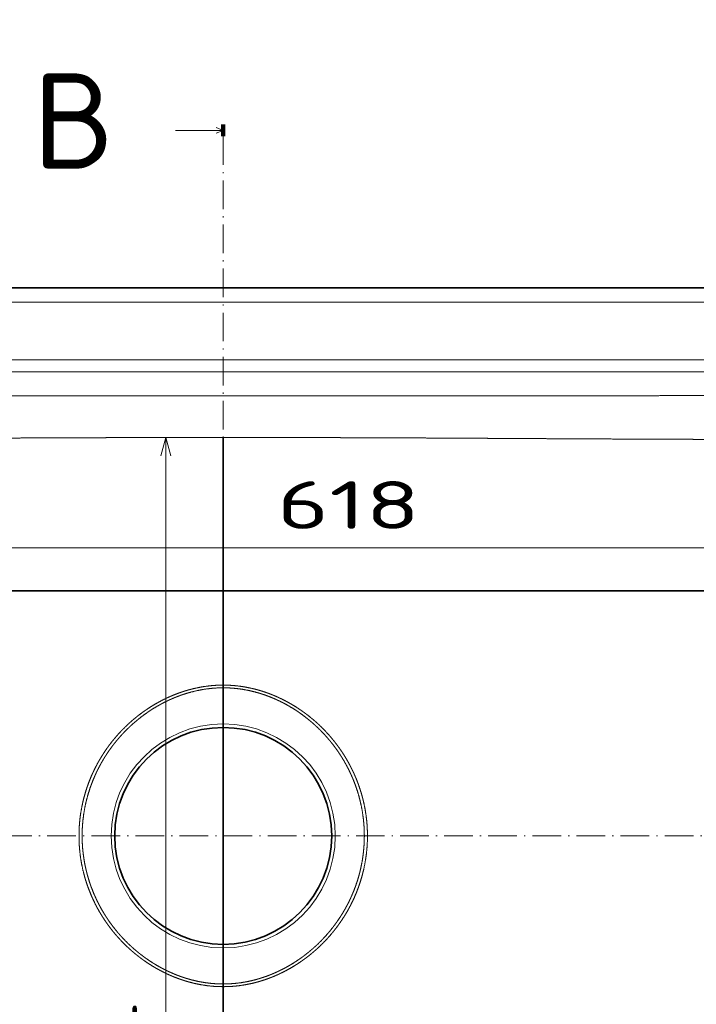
# Model space of a CAD drawing. Extents: x 14 to 739, y 19 to 581.
# Tile 4 of 8: x 165 to 236, y 207 to 311. Entities that reach past the tile are written whole.
import ezdxf
from ezdxf.enums import TextEntityAlignment as Align

# ---------------------------------------------------------------- set-up
doc = ezdxf.new("R2010")
doc.units = 0
doc.linetypes.add('DASHDOT', pattern=[18.5, 12, -3, 0.5, -3])
doc.layers.get('0').update_dxf_attribs({"lineweight": 13})
doc.styles.get("Standard").update_dxf_attribs({"font": 'isocp.shx'})
doc.dimstyles.get("Standard").update_dxf_attribs({"dimtxt": 2.5, "dimasz": 2.5, "dimexe": 1.25, "dimexo": 0.625, "dimtad": 1, "dimcen": 2.5, "dimadec": 0, "dimazin": 0, "dimtfac": 1, "dimtmove": 0, "dimatfit": 0, "dimfxl": 0, "dimarcsym": 0})

# ---------------------------------------------------------------- blocks, each defined once
blk = doc.blocks.new('*D')
at = {"color": 7, "lineweight": 13, "ltscale": 0.484852}
blk.add_line((92.19, 561.37), (77.55, 574.1), dxfattribs=at)
at = {"color": 7, "lineweight": 13}
for p, q in [((91.43, 562.62), (70.06, 562.62)), ((72.06, 499.12), (72.06, 562.62)), ((110.63, 549.03), (122.64, 520.98)), ((93.25, 500.37), (69.76, 480.23)), ((103.18, 499.12), (70.06, 499.12)), ((513.7, 462.36), (513.7, 490.67)), ((611.2, 462.36), (611.2, 490.67)), ((611.2, 488.67), (513.7, 488.67)), ((102.2, 480.99), (269.63, 480.99)), ((654.58, 447.77), (654.58, 478.41)), ((513.7, 469.59), (488.13, 469.59)), ((637.39, 469.65), (611.2, 469.65)), ((620.66, 460.36), (656.58, 460.36)), ((504.95, 458.36), (504.95, 362.61)), ((90.91, 420.11), (90.91, 449.79)), ((99.66, 420.11), (99.66, 449.79)), ((271.94, 420.11), (271.94, 448.83)), ((280.91, 420.11), (280.91, 448.83)), ((67, 447.79), (99.66, 447.79)), ((620.41, 447.77), (656.58, 447.77)), ((271.94, 446.83), (299.64, 446.83)), ((99.66, 420.11), (99.66, 442.13)), ((271.94, 420.11), (271.94, 442.13)), ((99.66, 440.13), (271.94, 440.13)), ((608.56, 437.43), (639.51, 438.03)), ((518.52, 407.12), (536.15, 433.76)), ((98.52, 416.86), (119.28, 427.69)), ((578.42, 423.08), (546.48, 423.08)), ((631.97, 419), (604.1, 420.46)), ((255.44, 418.11), (318.51, 418.11)), ((316.51, 360.46), (316.51, 418.11)), ((630.09, 386.12), (630.09, 411.19)), ((605.19, 406.19), (632.09, 406.19)), ((580.42, 403.14), (632.09, 403.14)), ((505.2, 395.11), (505.19, 347.87)), ((610.89, 395.1), (610.88, 347.86)), ((562.45, 387.2), (562.45, 362.61)), ((297.33, 355.46), (297.33, 383.77)), ((578.83, 380.55), (546.08, 380.55)), ((562.45, 364.61), (504.95, 364.61)), ((264.11, 364.25), (299.33, 364.25)), ((203.21, 360.46), (318.51, 360.46)), ((203.21, 360.46), (299.33, 360.46)), ((610.88, 349.86), (505.19, 349.87)), ((92.02, 337.7), (279.81, 337.7)), ((103.5, 269.89), (83.11, 304.42)), ((90.19, 282.44), (45.85, 282.44)), ((47.85, 167.49), (47.85, 282.44)), ((91.43, 167.49), (45.85, 167.49)), ((90.94, 167.99), (90.94, 125.61)), ((280.89, 167.99), (280.89, 125.61)), ((90.94, 127.61), (280.89, 127.61))]:
    blk.add_line(p, q, dxfattribs=at)
at = {"color": 7, "lineweight": 13, "ltscale": 0.483354}
for p, q in [((102.2, 498.33), (102.2, 478.99)), ((269.63, 498.33), (269.63, 478.99))]:
    blk.add_line(p, q, dxfattribs=at)
at = {"color": 7, "lineweight": 13, "ltscale": 0.230648}
for p, q in [((504.95, 462.36), (504.95, 471.59)), ((513.7, 462.36), (513.7, 471.59))]:
    blk.add_line(p, q, dxfattribs=at)
at = {"color": 7, "lineweight": 13, "ltscale": 0.232293}
for p, q in [((611.2, 462.36), (611.2, 471.65)), ((619.95, 462.36), (619.95, 471.65))]:
    blk.add_line(p, q, dxfattribs=at)
at = {"color": 7, "lineweight": 13, "ltscale": 0.191292}
for p, q in [((613.45, 443.18), (613.6, 435.53)), ((619.7, 443.3), (619.85, 435.65))]:
    blk.add_line(p, q, dxfattribs=at)
at = {"color": 7, "lineweight": 13, "ltscale": 0.498492}
for p, q in [((546.48, 405.14), (546.48, 425.08)), ((578.42, 405.14), (578.42, 425.08))]:
    blk.add_line(p, q, dxfattribs=at)
at = {"color": 7, "lineweight": 13, "ltscale": 0.407742}
for p, q in [((551.08, 394.86), (551.08, 378.55)), ((573.83, 394.86), (573.83, 378.55))]:
    blk.add_line(p, q, dxfattribs=at)
at = {"color": 5, "lineweight": 13}
for p, q in [((105, 366.24), (127.59, 383.79)), ((179.89, 183.16), (179.89, 266.72)), ((108.63, 255.15), (263.2, 255.15))]:
    blk.add_line(p, q, dxfattribs=at)
at = {"color": 7, "lineweight": 13, "ltscale": 0.422638}
for p, q in [((92.02, 352.61), (92.02, 335.7)), ((279.81, 352.61), (279.81, 335.7))]:
    blk.add_line(p, q, dxfattribs=at)
at = {"color": 5, "lineweight": 13, "ltscale": 0.150469}
for p, q in [((183.91, 266.72), (177.89, 266.72)), ((183.91, 183.16), (177.89, 183.16))]:
    blk.add_line(p, q, dxfattribs=at)
at = {"color": 5, "lineweight": 13, "ltscale": 0.11278}
for p, q in [((108.63, 252.63), (108.63, 257.15)), ((263.2, 252.63), (263.2, 257.15))]:
    blk.add_line(p, q, dxfattribs=at)
at = {"color": 7, "lineweight": 13}
for points in [[(89.44, 563.07), (91.24, 562.19), (90.12, 563.85)], [(72.58, 560.69), (72.06, 562.62), (71.54, 560.69)], [(111.87, 547.46), (110.63, 549.03), (110.91, 547.05)], [(71.54, 501.05), (72.06, 499.12), (72.58, 501.05)], [(91.17, 497.91), (92.3, 499.56), (90.5, 498.69)], [(515.63, 489.19), (513.7, 488.67), (515.63, 488.15)], [(609.27, 488.15), (611.2, 488.67), (609.27, 489.19)], [(104.13, 481.51), (102.2, 480.99), (104.13, 480.47)], [(267.7, 480.47), (269.63, 480.99), (267.7, 481.51)], [(506.88, 470.11), (504.95, 469.59), (506.88, 469.07)], [(511.77, 469.07), (513.7, 469.59), (511.77, 470.11)], [(613.13, 470.17), (611.2, 469.65), (613.13, 469.14)], [(618.02, 469.14), (619.95, 469.65), (618.02, 470.17)], [(655.1, 458.43), (654.58, 460.36), (654.06, 458.43)], [(654.06, 449.7), (654.58, 447.77), (655.1, 449.7)], [(92.85, 448.31), (90.91, 447.79), (92.85, 447.27)], [(97.73, 447.27), (99.66, 447.79), (97.73, 448.31)], [(273.87, 447.35), (271.94, 446.83), (273.87, 446.31)], [(278.98, 446.31), (280.91, 446.83), (278.98, 447.35)], [(101.6, 440.65), (99.66, 440.13), (101.6, 439.62)], [(270.01, 439.62), (271.94, 440.13), (270.01, 440.65)], [(611.64, 436.97), (613.56, 437.52), (611.62, 438)], [(621.73, 438.2), (619.81, 437.65), (621.75, 437.17)], [(548.42, 423.6), (546.48, 423.08), (548.42, 422.57)], [(576.49, 422.57), (578.42, 423.08), (576.49, 423.6)], [(607.14, 419.78), (609.1, 420.2), (607.19, 420.82)], [(614.05, 420.46), (612.09, 420.04), (613.99, 419.42)], [(101.1, 418.79), (99.63, 417.43), (101.58, 417.87)], [(317.03, 416.17), (316.51, 418.11), (316, 416.17)], [(519.15, 409.01), (518.52, 407.12), (520.02, 408.44)], [(629.57, 408.13), (630.09, 406.19), (630.61, 408.13)], [(630.61, 401.21), (630.09, 403.14), (629.57, 401.21)], [(549.14, 380.03), (551.08, 380.55), (549.14, 381.07)], [(575.76, 381.07), (573.83, 380.55), (575.76, 380.03)], [(296.81, 366.18), (297.33, 364.25), (297.84, 366.18)], [(506.88, 365.13), (504.95, 364.61), (506.88, 364.09)], [(560.52, 364.09), (562.45, 364.61), (560.52, 365.13)], [(316, 362.39), (316.51, 360.46), (317.03, 362.39)], [(297.84, 358.53), (297.33, 360.46), (296.81, 358.53)], [(507.13, 350.39), (505.19, 349.87), (507.13, 349.35)], [(608.95, 349.34), (610.88, 349.86), (608.95, 350.38)], [(93.95, 338.22), (92.02, 337.7), (93.95, 337.18)], [(277.87, 337.18), (279.81, 337.7), (277.87, 338.22)], [(48.37, 280.51), (47.85, 282.44), (47.33, 280.51)], [(100.17, 274.51), (101.59, 273.11), (101.06, 275.03)], [(47.33, 169.42), (47.85, 167.49), (48.37, 169.42)], [(92.87, 128.13), (90.94, 127.61), (92.87, 127.1)], [(278.96, 127.1), (280.89, 127.61), (278.96, 128.13)]]:
    blk.add_lwpolyline(points, dxfattribs=at)
at = {"color": 5, "lineweight": 13}
for points in [[(106.21, 367.83), (105, 366.24), (106.85, 367.01)], [(180.41, 264.79), (179.89, 266.72), (179.38, 264.79)], [(110.56, 255.66), (108.63, 255.15), (110.56, 254.63)], [(261.27, 254.63), (263.2, 255.15), (261.27, 255.66)], [(179.38, 185.09), (179.89, 183.16), (180.41, 185.09)]]:
    blk.add_lwpolyline(points, dxfattribs=at)
at = {"color": 7, "lineweight": 13}
for s, height, rotation, p, p2 in [('R', 7, 318.9927, (78.86, 575.61), (83.44, 571.62)), ('5', 7, 318.9927, (84.2, 570.96), (88.78, 566.98)), ('R', 7, 293.1866, (116.37, 540.71), (118.76, 535.13)), ('254', 7, 90, (70.06, 520.36), (70.06, 541.38)), ('50', 7, 293.1866, (119.15, 534.21), (124.48, 521.76)), ('390', 7, 360, (551.94, 490.67), (572.96, 490.67)), ('5', 7, 40.6149, (73.83, 486.35), (78.44, 490.3)), ('R', 7, 40.6149, (68.46, 481.75), (73.07, 485.7)), ('35', 7, 360, (488.13, 471.59), (501.67, 471.59)), ('35', 7, 360, (623.85, 471.65), (637.39, 471.65)), ('50', 7, 90, (652.58, 464.87), (652.58, 478.41)), ('25', 7, 361.1126, (625.93, 439.77), (639.47, 440.03)), ('20', 5, 416.4963, (529.15, 426.79), (534.49, 434.86)), ('5', 7, 27.5571, (112.97, 426.65), (118.36, 429.46)), ('R', 7, 27.5571, (106.7, 423.38), (112.09, 426.19)), ('128', 7, 360, (551.94, 425.08), (572.96, 425.08)), ('R', 5, 416.4963, (526.2, 422.34), (528.59, 425.96)), ('12', 7, 357, (618.55, 421.71), (632.07, 421)), ('231', 7, 90, (314.51, 378.77), (314.51, 399.79)), ('12', 7, 90, (628.09, 386.12), (628.09, 399.66)), ('%%c', 7, 360, (552.61, 382.55), (557.74, 382.55)), ('89', 7, 360, (558.74, 382.55), (572.29, 382.55)), ('15', 7, 90, (295.33, 370.22), (295.33, 383.77)), ('230', 7, 360, (523.19, 366.61), (544.21, 366.61)), ('423', 7, 359.9929, (547.53, 351.87), (568.55, 351.86)), ('R', 7, 300.5541, (84.83, 305.44), (87.92, 300.21)), ('15', 7, 300.5541, (88.43, 299.35), (95.31, 287.68)), ('460', 7, 90, (45.85, 214.46), (45.85, 235.47))]:
    blk.add_text(s, height=height, rotation=rotation, dxfattribs=at).set_placement(p, p2, align=Align.FIT)
for s, p, p2 in [('670', (175.41, 482.99), (196.42, 482.99)), ('35', (67, 449.79), (80.54, 449.79)), ('35', (286.09, 448.83), (299.64, 448.83)), ('690', (175.29, 442.13), (196.31, 442.13)), ('750', (175.41, 339.7), (196.42, 339.7)), ('760', (175.41, 129.61), (196.42, 129.61))]:
    blk.add_text(s, height=7, dxfattribs=at).set_placement(p, p2, align=Align.FIT)
at = {"color": 5, "lineweight": 13}
for s, height, rotation, p, p2 in [('20', 7, 37.8565, (115.67, 377.06), (126.36, 385.37)), ('R', 7, 37.8565, (110.08, 372.72), (114.88, 376.44)), ('334', 5, 90, (177.89, 192.39), (177.89, 207.4))]:
    blk.add_text(s, height=height, rotation=rotation, dxfattribs=at).set_placement(p, p2, align=Align.FIT)
blk.add_text('618', height=5, dxfattribs=at).set_placement((191.55, 257.15), (206.56, 257.15), align=Align.FIT)
blk = doc.blocks.new('BLOCK1')
at = {"color": 7, "linetype": 'DASHDOT', "lineweight": 13}
blk.add_line((-443.8, -230), (417.61, -230), dxfattribs=at)
blk = doc.blocks.new('BLOCK2')
at = {"color": 7, "lineweight": 100, "ltscale": 0.125}
blk.add_line((0, 68.53), (0, 63.53), dxfattribs=at)
at = {"color": 7, "lineweight": 13}
blk.add_line((0, 66.03), (-20, 66.03), dxfattribs=at)
at = {"color": 7, "linetype": 'DASHDOT', "lineweight": 13}
blk.add_line((0, 63.53), (0, -547.06), dxfattribs=at)
at = {"color": 7, "lineweight": 13}
blk.add_lwpolyline([(-3, 64.78), (0, 66.03), (-3, 67.27)], dxfattribs=at)
blk.add_text('B', height=40, dxfattribs=at).set_placement((-80, 50), (-45.3, 50), align=Align.FIT)
blk = doc.blocks.new('BLOCK4')
at = {"color": 7, "lineweight": 35}
for q in [(-374.89, 0), (374.89, 0)]:
    blk.add_line((0, 0), q, dxfattribs=at)
at = {"color": 7, "lineweight": 13}
for p, q in [((374.91, -6), (-374.91, -6)), ((-329.6, -30.26), (329.6, -30.26)), ((-329.6, -35.25), (0, -35.25)), ((329.6, -35.25), (0, -35.25))]:
    blk.add_line(p, q, dxfattribs=at)
blk.add_circle((0, -230), 47, dxfattribs=at)
at = {"color": 7, "lineweight": 35}
blk.add_circle((0, -230), 45.5, dxfattribs=at)
at = {"color": 7, "lineweight": 13}
for points, knots in [([(-313.3, -45.01), (-311.62, -45.01), (-309.94, -45.02), (-308.25, -45.02), (-304.81, -45.03), (-301.38, -45.04), (-299.98, -45.04), (-296.55, -45.05), (-293.11, -45.06), (-291.43, -45.06), (-288.14, -45.07), (-284.84, -45.08), (-282.9, -45.08), (-270.23, -45.11), (-257.57, -45.14), (-246.1, -45.17), (-231.17, -45.2), (-216.32, -45.23), (-212.42, -45.24), (-208.13, -45.25), (-203.84, -45.25), (-203.44, -45.26), (-201.85, -45.26), (-200.26, -45.26), (-199.07, -45.26), (-197.14, -45.27), (-195.22, -45.27), (-194.18, -45.27), (-188.38, -45.28), (-182.58, -45.29), (-177.53, -45.3), (-169.63, -45.31), (-161.76, -45.32), (-158.79, -45.33), (-154.12, -45.33), (-149.46, -45.34), (-147.72, -45.34), (-140.51, -45.35), (-133.34, -45.35), (-128.62, -45.36), (-121.3, -45.36), (-114.03, -45.37), (-112.17, -45.37), (-108.34, -45.37), (-104.52, -45.37), (-102.36, -45.37), (-98.14, -45.37), (-93.92, -45.37), (-91.57, -45.37), (-88.52, -45.37), (-85.48, -45.37), (-85.27, -45.37), (-83.93, -45.37), (-82.59, -45.37), (-82.12, -45.37), (-76.84, -45.37), (-71.58, -45.37), (-67.28, -45.37), (-61.67, -45.37), (-56.07, -45.36), (-54.98, -45.36), (-53.12, -45.36), (-51.27, -45.36), (-50.01, -45.36), (-48.13, -45.36), (-46.25, -45.36), (-45.27, -45.36), (-42.38, -45.36), (-39.48, -45.36), (-37.36, -45.35), (-35.04, -45.35), (-32.72, -45.35), (-31.82, -45.35), (-30.94, -45.35), (-30.06, -45.35), (-29.57, -45.35), (-27.96, -45.35), (-26.36, -45.35), (-25.91, -45.35), (-21.26, -45.35), (-16.6, -45.35), (-13.06, -45.34), (-8.91, -45.34), (-4.76, -45.34), (-4.17, -45.34), (-3.28, -45.34), (-2.39, -45.34), (-2.09, -45.34), (-1.5, -45.34), (-0.9, -45.34), (-0.59, -45.34), (-0.3, -45.34), (0, -45.34)], [0, 0, 0, 0, 0, 0, 12.592315, 12.592315, 12.592315, 25.726863, 25.726863, 25.726863, 38.319177, 38.319177, 38.319177, 50.427059, 50.427059, 50.427059, 133.372904, 133.372904, 133.372904, 162.980771, 162.980771, 162.980771, 166.01128, 166.01128, 166.01128, 175.102805, 175.102805, 175.102805, 180.708441, 180.708441, 180.708441, 219.537365, 219.537365, 219.537365, 241.612509, 241.612509, 241.612509, 255.854671, 255.854671, 255.854671, 298.053153, 298.053153, 298.053153, 313.685624, 313.685624, 313.685624, 328.69527, 328.69527, 328.69527, 347.574427, 347.574427, 347.574427, 353.22857, 353.22857, 353.22857, 358.352921, 358.352921, 358.352921, 396.024429, 396.024429, 396.024429, 403.736284, 403.736284, 403.736284, 411.105775, 411.105775, 411.105775, 419.037846, 419.037846, 419.037846, 434.579504, 434.579504, 434.579504, 437.717478, 437.717478, 437.717478, 441.681626, 441.681626, 441.681626, 450.665475, 450.665475, 450.665475, 479.19048, 479.19048, 479.19048, 483.944664, 483.944664, 483.944664, 486.32177, 486.32177, 486.32177, 488.698875, 488.698875, 488.698875, 488.698875, 488.698875, 488.698875]), ([(313.3, -45.01), (311.62, -45.01), (309.94, -45.02), (308.25, -45.02), (304.81, -45.03), (301.38, -45.04), (299.98, -45.04), (296.55, -45.05), (293.11, -45.06), (291.43, -45.06), (288.14, -45.07), (284.84, -45.08), (282.9, -45.08), (270.23, -45.11), (257.57, -45.14), (246.1, -45.17), (231.17, -45.2), (216.32, -45.23), (212.42, -45.24), (208.13, -45.25), (203.84, -45.25), (203.44, -45.26), (201.85, -45.26), (200.26, -45.26), (199.07, -45.26), (197.14, -45.27), (195.22, -45.27), (194.18, -45.27), (188.38, -45.28), (182.58, -45.29), (177.53, -45.3), (169.63, -45.31), (161.76, -45.32), (158.79, -45.33), (154.12, -45.33), (149.46, -45.34), (147.72, -45.34), (140.51, -45.35), (133.34, -45.35), (128.62, -45.36), (121.3, -45.36), (114.03, -45.37), (112.17, -45.37), (108.34, -45.37), (104.52, -45.37), (102.36, -45.37), (98.14, -45.37), (93.92, -45.37), (91.57, -45.37), (88.52, -45.37), (85.48, -45.37), (85.27, -45.37), (83.93, -45.37), (82.59, -45.37), (82.12, -45.37), (76.84, -45.37), (71.58, -45.37), (67.28, -45.37), (61.67, -45.37), (56.07, -45.36), (54.98, -45.36), (53.12, -45.36), (51.27, -45.36), (50.01, -45.36), (48.13, -45.36), (46.25, -45.36), (45.27, -45.36), (42.38, -45.36), (39.48, -45.36), (37.36, -45.35), (35.04, -45.35), (32.72, -45.35), (31.82, -45.35), (30.94, -45.35), (30.06, -45.35), (29.57, -45.35), (27.96, -45.35), (26.36, -45.35), (25.91, -45.35), (21.26, -45.35), (16.6, -45.35), (13.06, -45.34), (8.91, -45.34), (4.76, -45.34), (4.17, -45.34), (3.28, -45.34), (2.39, -45.34), (2.09, -45.34), (1.5, -45.34), (0.9, -45.34), (0.59, -45.34), (0.3, -45.34), (0, -45.34)], [0, 0, 0, 0, 0, 0, 12.592315, 12.592315, 12.592315, 25.726863, 25.726863, 25.726863, 38.319177, 38.319177, 38.319177, 50.427059, 50.427059, 50.427059, 133.372904, 133.372904, 133.372904, 162.980771, 162.980771, 162.980771, 166.01128, 166.01128, 166.01128, 175.102805, 175.102805, 175.102805, 180.708441, 180.708441, 180.708441, 219.537365, 219.537365, 219.537365, 241.612509, 241.612509, 241.612509, 255.854671, 255.854671, 255.854671, 298.053153, 298.053153, 298.053153, 313.685624, 313.685624, 313.685624, 328.69527, 328.69527, 328.69527, 347.574427, 347.574427, 347.574427, 353.22857, 353.22857, 353.22857, 358.352921, 358.352921, 358.352921, 396.024429, 396.024429, 396.024429, 403.736284, 403.736284, 403.736284, 411.105775, 411.105775, 411.105775, 419.037846, 419.037846, 419.037846, 434.579504, 434.579504, 434.579504, 437.717478, 437.717478, 437.717478, 441.681626, 441.681626, 441.681626, 450.665475, 450.665475, 450.665475, 479.19048, 479.19048, 479.19048, 483.944664, 483.944664, 483.944664, 486.32177, 486.32177, 486.32177, 488.698875, 488.698875, 488.698875, 488.698875, 488.698875, 488.698875]), ([(-309.24, -63.83), (-305.54, -63.82), (-301.83, -63.82), (-300.05, -63.82), (-294.5, -63.82), (-288.95, -63.81), (-288.07, -63.81), (-284.56, -63.81), (-281.05, -63.8), (-279.4, -63.8), (-271.13, -63.79), (-262.88, -63.78), (-256.28, -63.77), (-242.36, -63.74), (-228.48, -63.71), (-221.22, -63.69), (-212.76, -63.67), (-204.33, -63.64), (-204.18, -63.64), (-202.13, -63.63), (-200.08, -63.62), (-199.21, -63.62), (-197.54, -63.61), (-195.88, -63.61), (-194.71, -63.6), (-188.05, -63.58), (-181.41, -63.55), (-175.58, -63.53), (-166.85, -63.49), (-158.17, -63.45), (-155.26, -63.43), (-148.93, -63.4), (-142.63, -63.37), (-139.12, -63.35), (-133.17, -63.32), (-127.24, -63.29), (-124.73, -63.27), (-120.87, -63.25), (-117.02, -63.23), (-115.68, -63.22), (-113.02, -63.2), (-110.37, -63.19), (-108.91, -63.18), (-103.82, -63.15), (-98.74, -63.12), (-94.96, -63.1), (-90.4, -63.08), (-85.85, -63.06), (-85.23, -63.05), (-83.65, -63.04), (-82.08, -63.04), (-81.47, -63.03), (-77.69, -63.02), (-73.93, -63), (-71.37, -62.99), (-67.17, -62.97), (-62.96, -62.96), (-61.75, -62.95), (-59.29, -62.94), (-56.84, -62.93), (-55.72, -62.93), (-53.31, -62.92), (-50.9, -62.92), (-49.55, -62.91), (-47.16, -62.91), (-44.78, -62.9), (-43.57, -62.9), (-40.97, -62.9), (-38.36, -62.89), (-36.69, -62.89), (-34.57, -62.89), (-32.44, -62.89), (-31.71, -62.88), (-30.26, -62.88), (-28.81, -62.88), (-28.09, -62.88), (-26.62, -62.88), (-25.15, -62.88), (-24.51, -62.88), (-19.48, -62.87), (-14.44, -62.87), (-10.15, -62.87), (-5.68, -62.87), (-1.22, -62.87), (-1.08, -62.87), (-0.77, -62.87), (-0.46, -62.87), (-0.3, -62.87), (-0.15, -62.87), (0, -62.87)], [0, 0, 0, 0, 0, 0, 27.700674, 27.700674, 27.700674, 41.559225, 41.559225, 41.559225, 53.96888, 53.96888, 53.96888, 103.49237, 103.49237, 103.49237, 158.614503, 158.614503, 158.614503, 167.558108, 167.558108, 167.558108, 174.181073, 174.181073, 174.181073, 180.223645, 180.223645, 180.223645, 224.997871, 224.997871, 224.997871, 247.325105, 247.325105, 247.325105, 274.191137, 274.191137, 274.191137, 293.962558, 293.962558, 293.962558, 304.616264, 304.616264, 304.616264, 315.018426, 315.018426, 315.018426, 345.233318, 345.233318, 345.233318, 351.53499, 351.53499, 351.53499, 357.847163, 357.847163, 357.847163, 382.015018, 382.015018, 382.015018, 391.831428, 391.831428, 391.831428, 401.834519, 401.834519, 401.834519, 411.35696, 411.35696, 411.35696, 421.17337, 421.17337, 421.17337, 432.464218, 432.464218, 432.464218, 438.327133, 438.327133, 438.327133, 444.190047, 444.190047, 444.190047, 450.225256, 450.225256, 450.225256, 484.909101, 484.909101, 484.909101, 486.169154, 486.169154, 486.169154, 487.390243, 487.390243, 487.390243, 487.390243, 487.390243, 487.390243]), ([(309.24, -63.83), (305.54, -63.82), (301.83, -63.82), (300.05, -63.82), (294.5, -63.82), (288.95, -63.81), (288.07, -63.81), (284.56, -63.81), (281.05, -63.8), (279.4, -63.8), (271.13, -63.79), (262.88, -63.78), (256.28, -63.77), (242.36, -63.74), (228.48, -63.71), (221.22, -63.69), (212.76, -63.67), (204.33, -63.64), (204.18, -63.64), (202.13, -63.63), (200.08, -63.62), (199.21, -63.62), (197.54, -63.61), (195.88, -63.61), (194.71, -63.6), (188.05, -63.58), (181.41, -63.55), (175.58, -63.53), (166.85, -63.49), (158.17, -63.45), (155.26, -63.43), (148.93, -63.4), (142.63, -63.37), (139.12, -63.35), (133.17, -63.32), (127.24, -63.29), (124.73, -63.27), (120.87, -63.25), (117.02, -63.23), (115.68, -63.22), (113.02, -63.2), (110.37, -63.19), (108.91, -63.18), (103.82, -63.15), (98.74, -63.12), (94.96, -63.1), (90.4, -63.08), (85.85, -63.06), (85.23, -63.05), (83.65, -63.04), (82.08, -63.04), (81.47, -63.03), (77.69, -63.02), (73.93, -63), (71.37, -62.99), (67.17, -62.97), (62.96, -62.96), (61.75, -62.95), (59.29, -62.94), (56.84, -62.93), (55.72, -62.93), (53.31, -62.92), (50.9, -62.92), (49.55, -62.91), (47.16, -62.91), (44.78, -62.9), (43.57, -62.9), (40.97, -62.9), (38.36, -62.89), (36.69, -62.89), (34.57, -62.89), (32.44, -62.89), (31.71, -62.88), (30.26, -62.88), (28.81, -62.88), (28.09, -62.88), (26.62, -62.88), (25.15, -62.88), (24.51, -62.88), (19.48, -62.87), (14.44, -62.87), (10.15, -62.87), (5.68, -62.87), (1.22, -62.87), (1.08, -62.87), (0.77, -62.87), (0.46, -62.87), (0.3, -62.87), (0.15, -62.87), (0, -62.87)], [0, 0, 0, 0, 0, 0, 27.700674, 27.700674, 27.700674, 41.559225, 41.559225, 41.559225, 53.96888, 53.96888, 53.96888, 103.49237, 103.49237, 103.49237, 158.614503, 158.614503, 158.614503, 167.558108, 167.558108, 167.558108, 174.181073, 174.181073, 174.181073, 180.223645, 180.223645, 180.223645, 224.997871, 224.997871, 224.997871, 247.325105, 247.325105, 247.325105, 274.191137, 274.191137, 274.191137, 293.962558, 293.962558, 293.962558, 304.616264, 304.616264, 304.616264, 315.018426, 315.018426, 315.018426, 345.233318, 345.233318, 345.233318, 351.53499, 351.53499, 351.53499, 357.847163, 357.847163, 357.847163, 382.015018, 382.015018, 382.015018, 391.831428, 391.831428, 391.831428, 401.834519, 401.834519, 401.834519, 411.35696, 411.35696, 411.35696, 421.17337, 421.17337, 421.17337, 432.464218, 432.464218, 432.464218, 438.327133, 438.327133, 438.327133, 444.190047, 444.190047, 444.190047, 450.225256, 450.225256, 450.225256, 484.909101, 484.909101, 484.909101, 486.169154, 486.169154, 486.169154, 487.390243, 487.390243, 487.390243, 487.390243, 487.390243, 487.390243]), ([(0, -166.74), (-1.78, -166.74), (-3.56, -166.81), (-5.3, -166.96), (-7.36, -167.22), (-9.39, -167.57), (-9.73, -167.63), (-10.3, -167.74), (-10.87, -167.86), (-11.1, -167.91), (-11.56, -168.01), (-12.02, -168.11), (-12.25, -168.16), (-13.28, -168.41), (-14.28, -168.67), (-15.06, -168.89), (-16.13, -169.21), (-17.18, -169.56), (-17.48, -169.66), (-17.94, -169.82), (-18.4, -169.98), (-18.55, -170.03), (-18.85, -170.14), (-19.16, -170.26), (-19.31, -170.31), (-20.87, -170.9), (-22.4, -171.54), (-23.71, -172.15), (-25.27, -172.91), (-26.78, -173.72), (-27.06, -173.87), (-27.64, -174.19), (-28.2, -174.51), (-28.49, -174.67), (-29.81, -175.45), (-31.09, -176.25), (-32.05, -176.89), (-33.13, -177.64), (-34.18, -178.41), (-34.31, -178.5), (-34.59, -178.71), (-34.87, -178.92), (-34.99, -179.01), (-36.39, -180.07), (-37.73, -181.17), (-38.88, -182.17), (-40.24, -183.43), (-41.55, -184.72), (-41.81, -184.98), (-42.95, -186.13), (-44.04, -187.31), (-44.85, -188.23), (-45.86, -189.44), (-46.83, -190.66), (-47.05, -190.94), (-47.73, -191.82), (-48.4, -192.73), (-48.84, -193.34), (-49.71, -194.61), (-50.54, -195.88), (-50.94, -196.53), (-51.53, -197.5), (-52.1, -198.48), (-52.29, -198.81), (-52.65, -199.46), (-53.01, -200.12), (-53.18, -200.46), (-54.08, -202.17), (-54.9, -203.92), (-55.53, -205.35), (-56.39, -207.5), (-57.15, -209.67), (-57.39, -210.4), (-57.86, -211.88), (-58.28, -213.36), (-58.48, -214.11), (-59.37, -217.69), (-60, -221.33), (-60.34, -224.21), (-60.5, -227.11), (-60.5, -230)], [0, 0, 0, 0, 0, 0, 20.937666, 20.937666, 20.937666, 25.131242, 25.131242, 25.131242, 28.028486, 28.028486, 28.028486, 30.925731, 30.925731, 30.925731, 41.014533, 41.014533, 41.014533, 45.231793, 45.231793, 45.231793, 47.379531, 47.379531, 47.379531, 49.52392, 49.52392, 49.52392, 69.372163, 69.372163, 69.372163, 74.112257, 74.112257, 74.112257, 78.835487, 78.835487, 78.835487, 96.382808, 96.382808, 96.382808, 99.112405, 99.112405, 99.112405, 101.83362, 101.83362, 101.83362, 126.55269, 126.55269, 126.55269, 132.687152, 132.687152, 132.687152, 153.823107, 153.823107, 153.823107, 160.165882, 160.165882, 160.165882, 173.668511, 173.668511, 173.668511, 187.558845, 187.558845, 187.558845, 194.474064, 194.474064, 194.474064, 201.389261, 201.389261, 201.389261, 230.237802, 230.237802, 230.237802, 244.762848, 244.762848, 244.762848, 259.462292, 259.462292, 259.462292, 314.658158, 314.658158, 314.658158, 314.658158, 314.658158, 314.658158]), ([(0, -167.87), (-1.99, -167.87), (-3.97, -167.97), (-5.92, -168.16), (-8.16, -168.48), (-10.37, -168.92), (-10.7, -168.99), (-11.26, -169.11), (-11.82, -169.24), (-12.06, -169.3), (-13.18, -169.57), (-14.28, -169.87), (-15.14, -170.12), (-16.14, -170.43), (-17.11, -170.76), (-17.26, -170.81), (-17.57, -170.92), (-17.86, -171.02), (-18.01, -171.08), (-18.31, -171.18), (-18.61, -171.29), (-18.76, -171.35), (-20.15, -171.88), (-21.52, -172.45), (-22.7, -172.98), (-24.41, -173.8), (-26.05, -174.67), (-26.6, -174.97), (-28.3, -175.93), (-29.94, -176.94), (-31.01, -177.64), (-32.16, -178.44), (-33.28, -179.26), (-33.41, -179.35), (-33.67, -179.54), (-33.93, -179.74), (-34.05, -179.83), (-34.38, -180.08), (-34.7, -180.33), (-34.89, -180.48), (-35.94, -181.31), (-36.96, -182.16), (-37.77, -182.86), (-38.79, -183.79), (-39.78, -184.73), (-40.03, -184.97), (-40.8, -185.72), (-41.55, -186.49), (-42.06, -187.02), (-43.06, -188.12), (-44.02, -189.22), (-44.5, -189.78), (-45.19, -190.63), (-45.87, -191.48), (-46.09, -191.77), (-46.52, -192.34), (-46.95, -192.92), (-47.17, -193.21), (-47.9, -194.23), (-48.61, -195.26), (-49.1, -196.01), (-49.77, -197.07), (-50.42, -198.15), (-50.61, -198.47), (-50.98, -199.11), (-51.34, -199.76), (-51.52, -200.09), (-51.88, -200.74), (-52.22, -201.4), (-52.39, -201.74), (-53.26, -203.46), (-54.05, -205.2), (-54.65, -206.62), (-55.75, -209.49), (-56.67, -212.4), (-57.09, -213.88), (-58.02, -217.62), (-58.66, -221.42), (-58.93, -223.72), (-59.13, -226.35), (-59.18, -228.99), (-59.19, -229.33), (-59.19, -229.66), (-59.19, -230)], [0, 0, 0, 0, 0, 0, 23.802285, 23.802285, 23.802285, 28.046237, 28.046237, 28.046237, 30.977434, 30.977434, 30.977434, 42.526968, 42.526968, 42.526968, 44.658957, 44.658957, 44.658957, 46.790947, 46.790947, 46.790947, 48.92293, 48.92293, 48.92293, 66.774706, 66.774706, 66.774706, 76.015471, 76.015471, 76.015471, 95.427039, 95.427039, 95.427039, 97.982669, 97.982669, 97.982669, 100.5383, 100.5383, 100.5383, 104.472352, 104.472352, 104.472352, 122.018432, 122.018432, 122.018432, 127.744463, 127.744463, 127.744463, 140.386948, 140.386948, 140.386948, 153.42264, 153.42264, 153.42264, 159.923589, 159.923589, 159.923589, 166.424537, 166.424537, 166.424537, 182.715845, 182.715845, 182.715845, 189.665106, 189.665106, 189.665106, 196.673688, 196.673688, 196.673688, 203.68227, 203.68227, 203.68227, 232.891433, 232.891433, 232.891433, 262.474797, 262.474797, 262.474797, 307.305528, 307.305528, 307.305528, 313.832829, 313.832829, 313.832829, 313.832829, 313.832829, 313.832829]), ([(0, -166.74), (1.78, -166.74), (3.56, -166.81), (5.3, -166.96), (7.36, -167.22), (9.39, -167.57), (9.73, -167.63), (10.3, -167.74), (10.87, -167.86), (11.1, -167.91), (11.56, -168.01), (12.02, -168.11), (12.25, -168.16), (13.28, -168.41), (14.28, -168.67), (15.06, -168.89), (16.13, -169.21), (17.18, -169.56), (17.48, -169.66), (17.94, -169.82), (18.4, -169.98), (18.55, -170.03), (18.85, -170.14), (19.16, -170.26), (19.31, -170.31), (20.87, -170.9), (22.4, -171.54), (23.71, -172.15), (25.27, -172.91), (26.78, -173.72), (27.06, -173.87), (27.64, -174.19), (28.2, -174.51), (28.49, -174.67), (29.81, -175.45), (31.09, -176.25), (32.05, -176.89), (33.13, -177.64), (34.18, -178.41), (34.31, -178.5), (34.59, -178.71), (34.87, -178.92), (34.99, -179.01), (36.39, -180.07), (37.73, -181.17), (38.88, -182.17), (40.24, -183.43), (41.55, -184.72), (41.81, -184.98), (42.95, -186.13), (44.04, -187.31), (44.85, -188.23), (45.86, -189.44), (46.83, -190.66), (47.05, -190.94), (47.73, -191.82), (48.4, -192.73), (48.84, -193.34), (49.71, -194.61), (50.54, -195.88), (50.94, -196.53), (51.53, -197.5), (52.1, -198.48), (52.29, -198.81), (52.65, -199.46), (53.01, -200.12), (53.18, -200.46), (54.08, -202.17), (54.9, -203.92), (55.53, -205.35), (56.39, -207.5), (57.15, -209.67), (57.39, -210.4), (57.86, -211.88), (58.28, -213.36), (58.48, -214.11), (59.37, -217.69), (60, -221.33), (60.34, -224.21), (60.5, -227.11), (60.5, -230)], [0, 0, 0, 0, 0, 0, 20.937666, 20.937666, 20.937666, 25.131242, 25.131242, 25.131242, 28.028486, 28.028486, 28.028486, 30.925731, 30.925731, 30.925731, 41.014533, 41.014533, 41.014533, 45.231793, 45.231793, 45.231793, 47.379531, 47.379531, 47.379531, 49.52392, 49.52392, 49.52392, 69.372163, 69.372163, 69.372163, 74.112257, 74.112257, 74.112257, 78.835487, 78.835487, 78.835487, 96.382808, 96.382808, 96.382808, 99.112405, 99.112405, 99.112405, 101.83362, 101.83362, 101.83362, 126.55269, 126.55269, 126.55269, 132.687152, 132.687152, 132.687152, 153.823107, 153.823107, 153.823107, 160.165882, 160.165882, 160.165882, 173.668511, 173.668511, 173.668511, 187.558845, 187.558845, 187.558845, 194.474064, 194.474064, 194.474064, 201.389261, 201.389261, 201.389261, 230.237802, 230.237802, 230.237802, 244.762848, 244.762848, 244.762848, 259.462292, 259.462292, 259.462292, 314.658158, 314.658158, 314.658158, 314.658158, 314.658158, 314.658158]), ([(0, -167.87), (1.99, -167.87), (3.97, -167.97), (5.92, -168.16), (8.16, -168.48), (10.37, -168.92), (10.7, -168.99), (11.26, -169.11), (11.82, -169.24), (12.06, -169.3), (13.18, -169.57), (14.28, -169.87), (15.14, -170.12), (16.14, -170.43), (17.11, -170.76), (17.26, -170.81), (17.57, -170.92), (17.86, -171.02), (18.01, -171.08), (18.31, -171.18), (18.61, -171.29), (18.76, -171.35), (20.15, -171.88), (21.52, -172.45), (22.7, -172.98), (24.41, -173.8), (26.05, -174.67), (26.6, -174.97), (28.3, -175.93), (29.94, -176.94), (31.01, -177.64), (32.16, -178.44), (33.28, -179.26), (33.41, -179.35), (33.67, -179.54), (33.93, -179.74), (34.05, -179.83), (34.38, -180.08), (34.7, -180.33), (34.89, -180.48), (35.94, -181.31), (36.96, -182.16), (37.77, -182.86), (38.79, -183.79), (39.78, -184.73), (40.03, -184.97), (40.8, -185.72), (41.55, -186.49), (42.06, -187.02), (43.06, -188.12), (44.02, -189.22), (44.5, -189.78), (45.19, -190.63), (45.87, -191.48), (46.09, -191.77), (46.52, -192.34), (46.95, -192.92), (47.17, -193.21), (47.9, -194.23), (48.61, -195.26), (49.1, -196.01), (49.77, -197.07), (50.42, -198.15), (50.61, -198.47), (50.98, -199.11), (51.34, -199.76), (51.52, -200.09), (51.88, -200.74), (52.22, -201.4), (52.39, -201.74), (53.26, -203.46), (54.05, -205.2), (54.65, -206.62), (55.75, -209.49), (56.67, -212.4), (57.09, -213.88), (58.02, -217.62), (58.66, -221.42), (58.93, -223.72), (59.13, -226.35), (59.18, -228.99), (59.19, -229.33), (59.19, -229.66), (59.19, -230)], [0, 0, 0, 0, 0, 0, 23.802285, 23.802285, 23.802285, 28.046237, 28.046237, 28.046237, 30.977434, 30.977434, 30.977434, 42.526968, 42.526968, 42.526968, 44.658957, 44.658957, 44.658957, 46.790947, 46.790947, 46.790947, 48.92293, 48.92293, 48.92293, 66.774706, 66.774706, 66.774706, 76.015471, 76.015471, 76.015471, 95.427039, 95.427039, 95.427039, 97.982669, 97.982669, 97.982669, 100.5383, 100.5383, 100.5383, 104.472352, 104.472352, 104.472352, 122.018432, 122.018432, 122.018432, 127.744463, 127.744463, 127.744463, 140.386948, 140.386948, 140.386948, 153.42264, 153.42264, 153.42264, 159.923589, 159.923589, 159.923589, 166.424537, 166.424537, 166.424537, 182.715845, 182.715845, 182.715845, 189.665106, 189.665106, 189.665106, 196.673688, 196.673688, 196.673688, 203.68227, 203.68227, 203.68227, 232.891433, 232.891433, 232.891433, 262.474797, 262.474797, 262.474797, 307.305528, 307.305528, 307.305528, 313.832829, 313.832829, 313.832829, 313.832829, 313.832829, 313.832829]), ([(0, -293.26), (-0.95, -293.26), (-1.9, -293.24), (-2.84, -293.2), (-5.02, -293.05), (-7.15, -292.8), (-8.35, -292.62), (-9.7, -292.38), (-11.04, -292.1), (-11.21, -292.07), (-11.61, -291.98), (-12.01, -291.89), (-12.24, -291.84), (-12.7, -291.73), (-13.16, -291.61), (-13.39, -291.56), (-14.39, -291.3), (-15.38, -291.02), (-16.12, -290.79), (-17.01, -290.5), (-17.89, -290.2), (-18.04, -290.15), (-18.34, -290.04), (-18.63, -289.94), (-18.78, -289.88), (-19.09, -289.77), (-19.41, -289.65), (-19.57, -289.59), (-21.3, -288.93), (-22.98, -288.2), (-24.43, -287.52), (-25.97, -286.73), (-27.47, -285.9), (-27.61, -285.82), (-27.91, -285.65), (-28.22, -285.48), (-28.36, -285.4), (-28.66, -285.22), (-28.96, -285.05), (-29.11, -284.96), (-29.83, -284.53), (-30.54, -284.09), (-31.09, -283.73), (-31.91, -283.19), (-32.71, -282.64), (-32.97, -282.46), (-33.51, -282.08), (-34.03, -281.7), (-34.29, -281.51), (-35.75, -280.43), (-37.15, -279.31), (-38.26, -278.37), (-39.57, -277.19), (-40.83, -275.99), (-41.08, -275.75), (-41.58, -275.26), (-42.07, -274.76), (-42.31, -274.51), (-43.43, -273.35), (-44.51, -272.16), (-45.31, -271.23), (-46.32, -270), (-47.29, -268.75), (-47.51, -268.46), (-47.96, -267.87), (-48.39, -267.27), (-48.6, -266.97), (-49.56, -265.62), (-50.47, -264.24), (-51.14, -263.17), (-52.17, -261.43), (-53.13, -259.66), (-53.48, -258.99), (-54.52, -256.91), (-55.47, -254.8), (-56.05, -253.37), (-56.87, -251.2), (-57.58, -249.01), (-57.81, -248.27), (-58.9, -244.53), (-59.7, -240.72), (-60.15, -237.63), (-60.44, -234.25), (-60.5, -230.86), (-60.5, -230.58), (-60.5, -230.29), (-60.5, -230)], [0, 0, 0, 0, 0, 0, 11.163534, 11.163534, 11.163534, 25.835797, 25.835797, 25.835797, 27.94797, 27.94797, 27.94797, 30.871763, 30.871763, 30.871763, 33.795556, 33.795556, 33.795556, 43.793458, 43.793458, 43.793458, 45.887052, 45.887052, 45.887052, 47.980645, 47.980645, 47.980645, 50.265667, 50.265667, 50.265667, 72.475041, 72.475041, 72.475041, 75.01859, 75.01859, 75.01859, 77.531652, 77.531652, 77.531652, 80.044716, 80.044716, 80.044716, 89.809568, 89.809568, 89.809568, 94.911716, 94.911716, 94.911716, 99.971462, 99.971462, 99.971462, 123.183672, 123.183672, 123.183672, 129.04182, 129.04182, 129.04182, 134.899968, 134.899968, 134.899968, 156.284118, 156.284118, 156.284118, 162.82295, 162.82295, 162.82295, 169.372178, 169.372178, 169.372178, 192.411867, 192.411867, 192.411867, 206.422205, 206.422205, 206.422205, 235.350214, 235.350214, 235.350214, 249.93043, 249.93043, 249.93043, 309.053825, 309.053825, 309.053825, 314.541074, 314.541074, 314.541074, 314.541074, 314.541074, 314.541074]), ([(0, -292.13), (-0.93, -292.13), (-1.87, -292.11), (-2.8, -292.06), (-4.76, -291.93), (-6.69, -291.7), (-7.71, -291.56), (-9.04, -291.34), (-10.37, -291.08), (-10.71, -291.01), (-11.27, -290.88), (-11.82, -290.76), (-12.05, -290.7), (-12.5, -290.59), (-12.95, -290.48), (-13.18, -290.42), (-14.17, -290.16), (-15.14, -289.88), (-15.88, -289.65), (-16.76, -289.37), (-17.62, -289.06), (-17.76, -289.02), (-18.05, -288.91), (-18.35, -288.8), (-18.5, -288.75), (-18.86, -288.61), (-19.22, -288.47), (-19.45, -288.39), (-21.11, -287.73), (-22.72, -287.02), (-24.06, -286.38), (-25.48, -285.64), (-26.88, -284.87), (-27.01, -284.79), (-27.3, -284.63), (-27.58, -284.47), (-27.72, -284.38), (-28, -284.22), (-28.29, -284.05), (-28.43, -283.97), (-29.29, -283.45), (-30.13, -282.92), (-30.81, -282.47), (-31.75, -281.84), (-32.67, -281.19), (-32.93, -281), (-33.33, -280.71), (-33.72, -280.41), (-33.86, -280.31), (-35.1, -279.37), (-36.31, -278.41), (-37.33, -277.53), (-38.57, -276.43), (-39.75, -275.3), (-39.99, -275.07), (-41.31, -273.78), (-42.57, -272.45), (-43.56, -271.35), (-44.73, -269.96), (-45.83, -268.56), (-46.05, -268.28), (-46.49, -267.7), (-46.92, -267.13), (-47.13, -266.84), (-48.1, -265.5), (-49.01, -264.15), (-49.69, -263.08), (-50.53, -261.69), (-51.32, -260.28), (-51.5, -259.96), (-51.85, -259.3), (-52.2, -258.64), (-52.37, -258.31), (-53.24, -256.59), (-54.03, -254.84), (-54.63, -253.42), (-55.46, -251.28), (-56.18, -249.12), (-56.41, -248.39), (-56.85, -246.92), (-57.24, -245.44), (-57.43, -244.69), (-58.13, -241.68), (-58.65, -238.63), (-58.93, -236.34), (-59.12, -233.69), (-59.18, -231.04), (-59.19, -230.69), (-59.19, -230.35), (-59.19, -230)], [0, 0, 0, 0, 0, 0, 11.191387, 11.191387, 11.191387, 23.795678, 23.795678, 23.795678, 28.026084, 28.026084, 28.026084, 30.961972, 30.961972, 30.961972, 33.89786, 33.89786, 33.89786, 43.955729, 43.955729, 43.955729, 46.110806, 46.110806, 46.110806, 48.219687, 48.219687, 48.219687, 51.280954, 51.280954, 51.280954, 72.282305, 72.282305, 72.282305, 74.736432, 74.736432, 74.736432, 77.151484, 77.151484, 77.151484, 79.566536, 79.566536, 79.566536, 92.062965, 92.062965, 92.062965, 97.194037, 97.194037, 97.194037, 99.907964, 99.907964, 99.907964, 121.900295, 121.900295, 121.900295, 127.634287, 127.634287, 127.634287, 153.288547, 153.288547, 153.288547, 159.782506, 159.782506, 159.782506, 166.276465, 166.276465, 166.276465, 189.510737, 189.510737, 189.510737, 196.52947, 196.52947, 196.52947, 203.548202, 203.548202, 203.548202, 232.739104, 232.739104, 232.739104, 247.440556, 247.440556, 247.440556, 262.322634, 262.322634, 262.322634, 307.153576, 307.153576, 307.153576, 313.868472, 313.868472, 313.868472, 313.868472, 313.868472, 313.868472]), ([(0, -293.26), (0.95, -293.26), (1.9, -293.24), (2.84, -293.2), (5.02, -293.05), (7.15, -292.8), (8.35, -292.62), (9.7, -292.38), (11.04, -292.1), (11.21, -292.07), (11.61, -291.98), (12.01, -291.89), (12.24, -291.84), (12.7, -291.73), (13.16, -291.61), (13.39, -291.56), (14.39, -291.3), (15.38, -291.02), (16.12, -290.79), (17.01, -290.5), (17.89, -290.2), (18.04, -290.15), (18.34, -290.04), (18.63, -289.94), (18.78, -289.88), (19.09, -289.77), (19.41, -289.65), (19.57, -289.59), (21.3, -288.93), (22.98, -288.2), (24.43, -287.52), (25.97, -286.73), (27.47, -285.9), (27.61, -285.82), (27.91, -285.65), (28.22, -285.48), (28.36, -285.4), (28.66, -285.22), (28.96, -285.05), (29.11, -284.96), (29.83, -284.53), (30.54, -284.09), (31.09, -283.73), (31.91, -283.19), (32.71, -282.64), (32.97, -282.46), (33.51, -282.08), (34.03, -281.7), (34.29, -281.51), (35.75, -280.43), (37.15, -279.31), (38.26, -278.37), (39.57, -277.19), (40.83, -275.99), (41.08, -275.75), (41.58, -275.26), (42.07, -274.76), (42.31, -274.51), (43.43, -273.35), (44.51, -272.16), (45.31, -271.23), (46.32, -270), (47.29, -268.75), (47.51, -268.46), (47.96, -267.87), (48.39, -267.27), (48.6, -266.97), (49.56, -265.62), (50.47, -264.24), (51.14, -263.17), (52.17, -261.43), (53.13, -259.66), (53.48, -258.99), (54.52, -256.91), (55.47, -254.8), (56.05, -253.37), (56.87, -251.2), (57.58, -249.01), (57.81, -248.27), (58.9, -244.53), (59.7, -240.72), (60.15, -237.63), (60.44, -234.25), (60.5, -230.86), (60.5, -230.58), (60.5, -230.29), (60.5, -230)], [0, 0, 0, 0, 0, 0, 11.163534, 11.163534, 11.163534, 25.835797, 25.835797, 25.835797, 27.94797, 27.94797, 27.94797, 30.871763, 30.871763, 30.871763, 33.795556, 33.795556, 33.795556, 43.793458, 43.793458, 43.793458, 45.887052, 45.887052, 45.887052, 47.980645, 47.980645, 47.980645, 50.265667, 50.265667, 50.265667, 72.475041, 72.475041, 72.475041, 75.01859, 75.01859, 75.01859, 77.531652, 77.531652, 77.531652, 80.044716, 80.044716, 80.044716, 89.809568, 89.809568, 89.809568, 94.911716, 94.911716, 94.911716, 99.971462, 99.971462, 99.971462, 123.183672, 123.183672, 123.183672, 129.04182, 129.04182, 129.04182, 134.899968, 134.899968, 134.899968, 156.284118, 156.284118, 156.284118, 162.82295, 162.82295, 162.82295, 169.372178, 169.372178, 169.372178, 192.411867, 192.411867, 192.411867, 206.422205, 206.422205, 206.422205, 235.350214, 235.350214, 235.350214, 249.93043, 249.93043, 249.93043, 309.053825, 309.053825, 309.053825, 314.541074, 314.541074, 314.541074, 314.541074, 314.541074, 314.541074]), ([(0, -292.13), (0.93, -292.13), (1.87, -292.11), (2.8, -292.06), (4.76, -291.93), (6.69, -291.7), (7.71, -291.56), (9.04, -291.34), (10.37, -291.08), (10.71, -291.01), (11.27, -290.88), (11.82, -290.76), (12.05, -290.7), (12.5, -290.59), (12.95, -290.48), (13.18, -290.42), (14.17, -290.16), (15.14, -289.88), (15.88, -289.65), (16.76, -289.37), (17.62, -289.06), (17.76, -289.02), (18.05, -288.91), (18.35, -288.8), (18.5, -288.75), (18.86, -288.61), (19.22, -288.47), (19.45, -288.39), (21.11, -287.73), (22.72, -287.02), (24.06, -286.38), (25.48, -285.64), (26.88, -284.87), (27.01, -284.79), (27.3, -284.63), (27.58, -284.47), (27.72, -284.38), (28, -284.22), (28.29, -284.05), (28.43, -283.97), (29.29, -283.45), (30.13, -282.92), (30.81, -282.47), (31.75, -281.84), (32.67, -281.19), (32.93, -281), (33.33, -280.71), (33.72, -280.41), (33.86, -280.31), (35.1, -279.37), (36.31, -278.41), (37.33, -277.53), (38.57, -276.43), (39.75, -275.3), (39.99, -275.07), (41.31, -273.78), (42.57, -272.45), (43.56, -271.35), (44.73, -269.96), (45.83, -268.56), (46.05, -268.28), (46.49, -267.7), (46.92, -267.13), (47.13, -266.84), (48.1, -265.5), (49.01, -264.15), (49.69, -263.08), (50.53, -261.69), (51.32, -260.28), (51.5, -259.96), (51.85, -259.3), (52.2, -258.64), (52.37, -258.31), (53.24, -256.59), (54.03, -254.84), (54.63, -253.42), (55.46, -251.28), (56.18, -249.12), (56.41, -248.39), (56.85, -246.92), (57.24, -245.44), (57.43, -244.69), (58.13, -241.68), (58.65, -238.63), (58.93, -236.34), (59.12, -233.69), (59.18, -231.04), (59.19, -230.69), (59.19, -230.35), (59.19, -230)], [0, 0, 0, 0, 0, 0, 11.191387, 11.191387, 11.191387, 23.795678, 23.795678, 23.795678, 28.026084, 28.026084, 28.026084, 30.961972, 30.961972, 30.961972, 33.89786, 33.89786, 33.89786, 43.955729, 43.955729, 43.955729, 46.110806, 46.110806, 46.110806, 48.219687, 48.219687, 48.219687, 51.280954, 51.280954, 51.280954, 72.282305, 72.282305, 72.282305, 74.736432, 74.736432, 74.736432, 77.151484, 77.151484, 77.151484, 79.566536, 79.566536, 79.566536, 92.062965, 92.062965, 92.062965, 97.194037, 97.194037, 97.194037, 99.907964, 99.907964, 99.907964, 121.900295, 121.900295, 121.900295, 127.634287, 127.634287, 127.634287, 153.288547, 153.288547, 153.288547, 159.782506, 159.782506, 159.782506, 166.276465, 166.276465, 166.276465, 189.510737, 189.510737, 189.510737, 196.52947, 196.52947, 196.52947, 203.548202, 203.548202, 203.548202, 232.739104, 232.739104, 232.739104, 247.440556, 247.440556, 247.440556, 262.322634, 262.322634, 262.322634, 307.153576, 307.153576, 307.153576, 313.868472, 313.868472, 313.868472, 313.868472, 313.868472, 313.868472])]:
    blk.add_open_spline(points, degree=5, knots=knots, dxfattribs=at)

msp = doc.modelspace()

# ---------------------------------------------------------------- linework, layer by layer
at = {"color": 5, "lineweight": 35}
for p, q in [((185.9135, 266.723), (185.9135, 183.1589)), ((108.6276, 250.6339), (263.1994, 250.6339))]:
    msp.add_line(p, q, dxfattribs=at)

# ---------------------------------------------------------------- block references
at = {"lineweight": 0, "xscale": 0.25, "yscale": 0.25, "zscale": 0.25}
for name in ['BLOCK2', 'BLOCK4', 'BLOCK1']:
    msp.add_blockref(name, (185.9135, 282.4409), dxfattribs=at)

# ---------------------------------------------------------------- dimensions: what is measured, and where the dimension line sits
at = {"color": 0, "lineweight": 0}
for base, p1, p2, angle, middle, dimtype in [((47.8508, 282.4409), (93.4349, 167.4854), (92.1899, 282.4409), 89.999523, (47.8508, 224.9631), 160), ((90.9355, 127.6142), (280.8915, 169.9854), (90.9355, 169.9854), 180, (185.9135, 127.6142), 161), ((179.8947, 266.723), (185.9135, 183.1589), (185.9135, 266.723), 89.999523, (179.8947, 199.894), 160), ((108.6276, 255.1451), (263.1994, 250.6339), (108.6276, 250.6339), 180, (199.0541, 255.1451), 161), ((102.1951, 480.9926), (269.6319, 500.3268), (102.1951, 500.3268), 180, (185.9135, 480.9926), 161), ((72.0624, 562.6204), (105.1789, 499.1204), (93.4349, 562.6204), 89.999523, (72.0624, 530.8704), 160), ((316.5127, 418.1052), (201.2147, 360.4588), (253.4357, 418.1052), 89.999523, (316.5127, 389.282), 160), ((99.6635, 447.7889), (90.9135, 418.1052), (99.6635, 418.1052), 0, (73.7722, 447.7889), 161), ((297.3269, 360.4588), (262.1116, 364.2479), (201.2147, 360.4588), 269.998569, (297.3269, 376.9968), 160), ((504.9503, 364.6114), (562.4503, 389.2031), (504.9503, 460.3619), 179.999046, (533.7003, 364.6114), 160), ((504.9503, 469.5878), (513.7003, 460.3619), (504.9503, 460.3619), 180, (494.8995, 469.5878), 161), ((611.2003, 469.6536), (619.9503, 460.3619), (611.2003, 460.3619), 179.999046, (630.6205, 469.6536), 160), ((612.0913, 420.0413), (608.6145, 411.0227), (610.9386, 398.0465), 356.998108, (625.2064, 419.3539), 160), ((546.4835, 423.0831), (578.4171, 403.1435), (546.4835, 403.1435), 179.999046, (562.4503, 423.0831), 160), ((654.5818, 460.3619), (618.4123, 447.7731), (618.6559, 460.3619), 89.997615, (654.5818, 471.641), 160), ((611.2003, 488.6695), (513.7003, 460.3619), (611.2003, 460.3619), 0, (562.4503, 488.6695), 161), ((613.5571, 437.5248), (619.6625, 445.2965), (613.4085, 445.1751), 181.112609, (632.7401, 437.8974), 161), ((630.0874, 406.1937), (578.4171, 403.1435), (603.1917, 406.1937), 89.997615, (630.0874, 392.8918), 160), ((505.1944, 349.871), (610.8889, 397.0988), (505.2003, 397.1119), 179.992907, (558.0388, 349.8644), 161)]:
    dim = msp.add_linear_dim(base=base, p1=p1, p2=p2, angle=angle, dimstyle='Standard', override={"dimlfac": 4}, dxfattribs=at)
    dim.commit()
    dim.dimension.update_dxf_attribs({"geometry": '*D', "text_midpoint": middle, "dimtype": dimtype})
for center, mpoint, middle in [((103.4959, 269.8869), (101.5948, 273.1074), (88.3504, 295.5435)), ((92.1855, 561.3704), (91.2422, 562.1906), (82.5097, 569.7837)), ((93.2514, 500.37), (92.3028, 499.5565), (74.7523, 484.506)), ((108.9521, 369.3051), (105.0043, 366.2366), (119.4505, 377.465)), ((98.5181, 416.8552), (99.6263, 417.4335), (113.4561, 424.6504)), ((521.2792, 411.2843), (518.5192, 407.1151), (532.0113, 427.4965))]:
    dim = msp.add_radius_dim(center=center, mpoint=mpoint, dimstyle='Standard', override={"dimlfac": 4}, dxfattribs=at)
    dim.commit()
    dim.dimension.update_dxf_attribs({"geometry": '*D', "text_midpoint": middle, "dimtype": 164})
dim = msp.add_radius_dim(center=(115.4975, 537.6624), mpoint=(110.6287, 549.0295), text='R50', dimstyle='Standard', override={"dimlfac": 4}, dxfattribs=at)
dim.commit()
dim.dimension.update_dxf_attribs({"geometry": '*D', "text_midpoint": (118.5859, 530.4519), "dimtype": 164})
for base, p1, p2, angle, text, middle, dimtype in [((271.9399, 446.8275), (280.9135, 418.1052), (271.9399, 418.1052), 179.999046, '35', (292.8648, 446.8275), 160), ((99.6635, 440.1329), (271.9399, 418.1052), (99.6635, 418.1052), 180, '690', (185.8017, 440.1329), 161), ((279.8051, 337.6997), (92.0219, 354.6052), (279.8051, 354.6052), 359.998092, '750', (185.9135, 337.6997), 160), ((551.0753, 380.5522), (573.8253, 396.8619), (551.0753, 396.8619), 180, '%%c89', (562.4503, 380.5522), 161)]:
    dim = msp.add_linear_dim(base=base, p1=p1, p2=p2, angle=angle, text=text, dimstyle='Standard', override={"dimlfac": 4}, dxfattribs=at)
    dim.commit()
    dim.dimension.update_dxf_attribs({"geometry": '*D', "text_midpoint": middle, "dimtype": dimtype})

doc.saveas('drawing.dxf')
